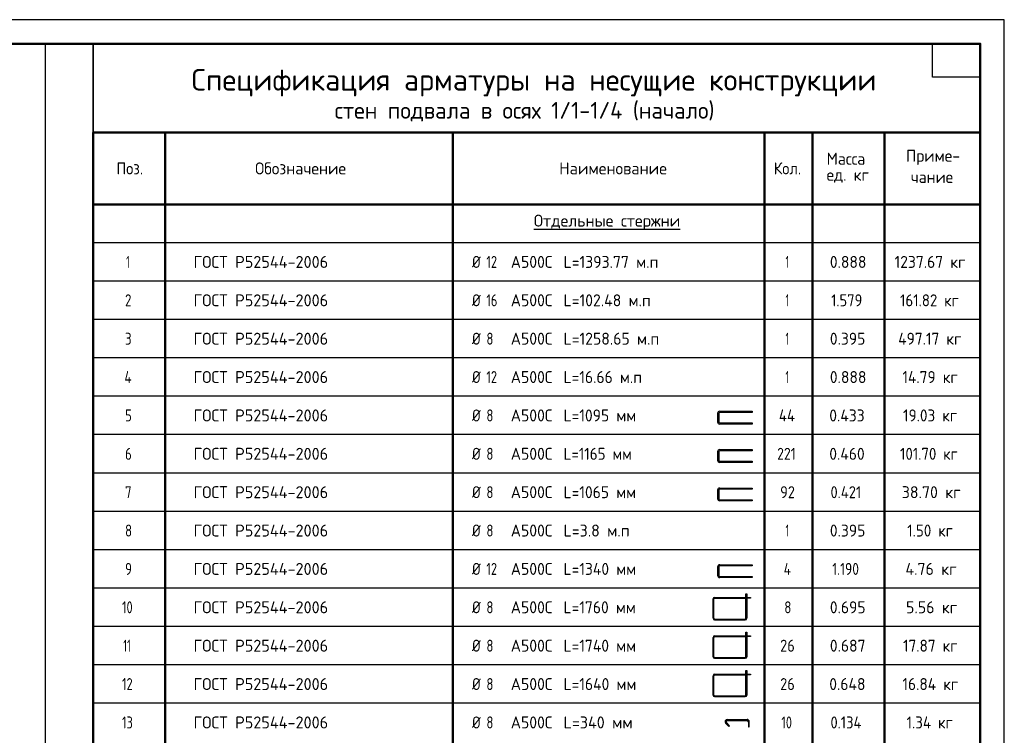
# Model space of a CAD drawing. Header units: millimetres. Extents: x 0 to 42000, y 0 to 29700.
# Tile 12 of 12: x 21466 to 42000, y 14782 to 29700. Entities that reach past the tile are written whole.
import ezdxf

# ---------------------------------------------------------------- set-up
doc = ezdxf.new("R2010")
doc.units = ezdxf.units.MM
doc.layers.add('Standard', color=7, linetype='Continuous', lineweight=25)
doc.styles.add('ISOCPEUR', font='txt')

msp = doc.modelspace()

# ---------------------------------------------------------------- linework, layer by layer
at = {"layer": 'Standard', "color": 7, "linetype": 'Continuous', "lineweight": 35, "transparency": 33554687}
for p, q in [((41500, 27600), (41500, 20500)), ((41500, 27200), (41500, 20100))]:
    msp.add_line(p, q, dxfattribs=at)
at = {"layer": 'Standard', "color": 7, "linetype": 'Continuous', "lineweight": 50, "transparency": 33554687}
for p, q in [((41500, 27350), (23000, 27350)), ((23000, 27350), (23000, 25850)), ((24500, 27350), (24500, 25850)), ((30500, 27350), (30500, 25850)), ((37000, 27350), (37000, 25850)), ((38000, 27350), (38000, 25850)), ((39500, 27350), (39500, 25850)), ((41500, 27350), (41500, 25850)), ((41500, 27100), (41500, 23200)), ((41500, 25850), (23000, 25850)), ((23000, 25850), (23000, 7450)), ((24500, 25850), (24500, 7450)), ((30500, 25850), (30500, 7450)), ((37000, 25850), (37000, 7450)), ((38000, 25850), (38000, 7450)), ((39500, 25850), (39500, 7450)), ((41500, 25850), (41500, 7450))]:
    msp.add_line(p, q, dxfattribs=at)
at = {"layer": 'Standard', "color": 7, "linetype": 'Continuous', "lineweight": -3, "transparency": 33554687}
for p, q in [((41500, 25050), (23000, 25050)), ((41500, 24250), (23000, 24250)), ((41500, 23450), (23000, 23450)), ((41500, 22650), (23000, 22650)), ((41500, 21850), (23000, 21850)), ((36022, 21493), (36022, 21314)), ((36046, 21493), (36046, 21314)), ((41500, 21050), (23000, 21050)), ((36022, 20693), (36022, 20514)), ((36046, 20693), (36046, 20514)), ((41500, 20250), (23000, 20250)), ((36022, 19893), (36022, 19714)), ((36046, 19893), (36046, 19714)), ((41500, 19450), (23000, 19450)), ((41500, 18650), (23000, 18650)), ((36022, 18293), (36022, 18114)), ((36046, 18293), (36046, 18114)), ((41500, 17850), (23000, 17850)), ((35926, 17221), (35926, 17624)), ((35944, 17221), (35944, 17624)), ((35959, 17657), (36612, 17657)), ((35959, 17639), (36612, 17639)), ((41500, 17050), (23000, 17050)), ((35959, 17206), (36597, 17206)), ((35959, 17188), (36597, 17188)), ((35959, 16857), (36612, 16857)), ((35959, 16839), (36612, 16839)), ((35926, 16421), (35926, 16824)), ((35944, 16421), (35944, 16824)), ((41500, 16250), (23000, 16250)), ((35959, 16406), (36597, 16406)), ((35959, 16388), (36597, 16388)), ((35926, 15621), (35926, 16024)), ((35944, 15621), (35944, 16024)), ((35959, 16057), (36612, 16057)), ((35959, 16039), (36612, 16039)), ((35959, 15606), (36597, 15606)), ((41500, 15450), (23000, 15450)), ((35959, 15588), (36597, 15588)), ((36221, 15111), (36636, 15111)), ((36221, 15091), (36637, 15091))]:
    msp.add_line(p, q, dxfattribs=at)
at = {"layer": 'Standard', "color": 7, "linetype": 'Continuous', "lineweight": 25, "transparency": 33554687}
for points in [[(0, 0), (42000, 0), (42000, 29700), (0, 29700), (0, 0)], [(41500, 29200), (41500, 28500), (40500, 28500), (40500, 29200), (41500, 29200)]]:
    msp.add_lwpolyline(points, close=True, dxfattribs=at)
at = {"layer": 'Standard', "color": 7, "linetype": 'Continuous', "lineweight": 50, "transparency": 33554687}
msp.add_lwpolyline([(2000, 29200), (41500, 29200), (41500, 500), (2000, 500), (2000, 29200)], close=True, dxfattribs=at)
at = {"layer": 'Standard', "color": 7, "linetype": 'Continuous', "lineweight": 35, "transparency": 33554687}
msp.add_lwpolyline([(23000, 29200), (2000, 29200), (2000, 500), (23000, 500), (23000, 29200)], dxfattribs=at)
at = {"layer": 'Standard', "color": 7, "linetype": 'Continuous', "lineweight": 25, "transparency": 33554687}
msp.add_lwpolyline([(41500, 29200), (22000, 29200), (22000, 6000), (41500, 6000), (41500, 29200)], dxfattribs=at)
at = {"layer": 'Standard', "color": 7, "linetype": 'Continuous', "lineweight": -3, "transparency": 33554687}
for points in [[(36066, 21537), (36740, 21537), (36740, 21513), (36066, 21513)], [(36066, 21294), (36744, 21294), (36744, 21270), (36066, 21270)], [(36066, 20737), (36740, 20737), (36740, 20713), (36066, 20713)], [(36066, 20494), (36744, 20494), (36744, 20470), (36066, 20470)], [(36066, 19937), (36740, 19937), (36740, 19913), (36066, 19913)], [(36066, 19694), (36744, 19694), (36744, 19670), (36066, 19670)], [(36066, 18337), (36740, 18337), (36740, 18313), (36066, 18313)], [(36066, 18094), (36744, 18094), (36744, 18070), (36066, 18070)], [(36612, 17221), (36612, 17732), (36630, 17732), (36630, 17221)], [(36630, 17657), (36705, 17657), (36705, 17639), (36630, 17639)], [(36612, 16421), (36612, 16932), (36630, 16932), (36630, 16421)], [(36630, 16857), (36705, 16857), (36705, 16839), (36630, 16839)], [(36612, 15621), (36612, 16132), (36630, 16132), (36630, 15621)], [(36630, 16057), (36705, 16057), (36705, 16039), (36630, 16039)], [(36189, 15035), (36256, 14968), (36270, 14982), (36203, 15049)], [(36662, 15066), (36662, 14960), (36681, 14960), (36681, 15067)]]:
    msp.add_lwpolyline(points, dxfattribs=at)
for centre, radius, start, end in [((36066, 21493), 44, 90, 180), ((36066, 21493), 20, 90, 180), ((36066, 21314), 44, 180, 270), ((36066, 21314), 20, 180, 270), ((36066, 20693), 44, 90, 180), ((36066, 20693), 20, 90, 180), ((36066, 20514), 44, 180, 270), ((36066, 20514), 20, 180, 270), ((36066, 19893), 44, 90, 180), ((36066, 19714), 44, 180, 270), ((36066, 19893), 20, 90, 180), ((36066, 19714), 20, 180, 270), ((36066, 18293), 44, 90, 180), ((36066, 18293), 20, 90, 180), ((36066, 18114), 44, 180, 270), ((36066, 18114), 20, 180, 270), ((35959, 17624), 33, 90, 180), ((35959, 17624), 15, 90, 180), ((35959, 17221), 33, 180, 270), ((35959, 17221), 15, 180, 270), ((36597, 17221), 15, 270, 0), ((36597, 17221), 33, 270, 0), ((35959, 16824), 33, 90, 180), ((35959, 16824), 15, 90, 180), ((35959, 16421), 33, 180, 270), ((35959, 16421), 15, 180, 270), ((36597, 16421), 15, 270, 0), ((36597, 16421), 33, 270, 0), ((35959, 16024), 33, 90, 180), ((35959, 16024), 15, 90, 180), ((35959, 15621), 33, 180, 270), ((35959, 15621), 15, 180, 270), ((36597, 15621), 15, 270, 0), ((36597, 15621), 33, 270, 0), ((36221, 15067), 44.5, 90, 225), ((36221, 15066), 25, 90, 225), ((36636, 15067), 44.5, 0, 90), ((36637, 15066), 25, 0, 90)]:
    msp.add_arc(centre, radius, start, end, dxfattribs=at)

# ---------------------------------------------------------------- texts
at = {"layer": 'Standard', "color": 7, "linetype": 'Continuous', "lineweight": 50, "transparency": 33554687, "attachment_point": 7, "style": 'ISOCPEUR'}
for s, insert, char_height, width in [('\\W0.99;Спецификация арматуры на несущие конструкции', (25050, 28100), 450, 14615.97), ('\\W0.97;стен подвала в осях 1/1-1/4 (начало)', (28035, 27580), 350, 8565.39)]:
    msp.add_mtext(s, dxfattribs=dict(at, insert=insert, char_height=char_height, width=width))
at = {"layer": 'Standard', "color": 7, "linetype": 'Continuous', "lineweight": 25, "transparency": 33554687, "char_height": 250, "attachment_point": 7, "style": 'ISOCPEUR'}
for s, insert, width in [('\\W0.95;Масса', (38294, 26677), 1043.43), ('\\W0.96;Приме-', (39950, 26671), 1218.74), ('\\W0.92;Поз.', (23484, 26475), 727.49), ('\\W0.97;Обозначение', (26376, 26475), 2082.85), ('\\W0.98;Наименование', (32717, 26475), 2320.66), ('\\W0.93;Кол.', (37191, 26475), 740.2), ('\\W0.95;ед. кг', (38294, 26302), 1042.91), ('\\W0.95;чание', (40050, 26296), 1017.69), ('\\W0.98;{\\LОтдельные стержни}', (32188, 25318), 3246.34), ('\\W0.56;1', (23687, 24525), 194.45), ('\\W0.98;ГОСТ Р52544-2006', (25090, 24525), 3020.99), ('\\W0.83;Ø', (30900, 24525), 354.17), ('\\W0.75;12', (31199, 24525), 393.57), ('\\W0.95;А500С', (31707, 24525), 1042.91), ('\\W0.95;L=1393.77 м.п', (32808, 24525), 2142.69), ('\\W0.56;1', (37438, 24525), 194.43), ('\\W0.94;0.888', (38362, 24525), 891.69), ('\\W0.94;1237.67 кг', (39712, 24525), 1691.44), ('\\W0.78;2', (23663, 23725), 271.99), ('\\W0.98;ГОСТ Р52544-2006', (25090, 23725), 3020.99), ('\\W0.83;Ø', (30900, 23725), 354.17), ('\\W0.75;16', (31199, 23725), 393.57), ('\\W0.95;А500С', (31707, 23725), 1042.91), ('\\W0.95;L=102.48 м.п', (32808, 23725), 1992.44), ('\\W0.56;1', (37438, 23725), 194.43), ('\\W0.88;1.579', (38388, 23725), 834.26), ('\\W0.90;161.82 кг', (39825, 23725), 1461.7), ('\\W0.78;3', (23663, 22925), 271.99), ('\\W0.98;ГОСТ Р52544-2006', (25090, 22925), 3020.99), ('\\W0.83;Ø', (30900, 22925), 354.17), ('\\W0.78;8', (31199, 22925), 272.01), ('\\W0.95;А500С', (31707, 22925), 1042.91), ('\\W0.95;L=1258.65 м.п', (32808, 22925), 2142.69), ('\\W0.56;1', (37438, 22925), 194.43), ('\\W0.94;0.395', (38362, 22925), 891.69), ('\\W0.93;497.17 кг', (39788, 22925), 1540.9), ('\\W0.83;Ø', (30900, 22125), 354.17), ('\\W0.80;4', (23650, 22125), 299.86), ('\\W0.98;ГОСТ Р52544-2006', (25090, 22125), 3020.99), ('\\W0.75;12', (31199, 22125), 393.57), ('\\W0.95;А500С', (31707, 22125), 1042.91), ('\\W0.94;L=16.66 м.п', (32808, 22125), 1791.81), ('\\W0.56;1', (37438, 22125), 194.43), ('\\W0.94;0.888', (38362, 22125), 891.69), ('\\W0.93;14.79 кг', (39875, 22125), 1364.98), ('\\W0.78;5', (23663, 21325), 271.99), ('\\W0.98;ГОСТ Р52544-2006', (25090, 21325), 3020.99), ('\\W0.83;Ø', (30900, 21325), 354.17), ('\\W0.78;8', (31199, 21325), 272.01), ('\\W0.95;А500С', (31707, 21325), 1042.91), ('\\W0.94;L=1095 мм', (32808, 21325), 1666.53), ('\\W0.89;44', (37300, 21325), 510.87), ('\\W0.94;0.433', (38350, 21325), 916.95), ('\\W0.92;19.03 кг', (39888, 21325), 1339.75), ('\\W0.78;6', (23663, 20525), 271.99), ('\\W0.98;ГОСТ Р52544-2006', (25090, 20525), 3020.99), ('\\W0.83;Ø', (30900, 20525), 354.17), ('\\W0.78;8', (31199, 20525), 272.01), ('\\W0.95;А500С', (31707, 20525), 1042.91), ('\\W0.91;L=1165 мм', (32808, 20525), 1612.89), ('\\W0.83;221', (37262, 20525), 577.93), ('\\W0.94;0.460', (38350, 20525), 916.95), ('\\W0.90;101.70 кг', (39825, 20525), 1461.7), ('\\W0.78;7', (23663, 19725), 271.99), ('\\W0.98;ГОСТ Р52544-2006', (25090, 19725), 3020.99), ('\\W0.83;Ø', (30900, 19725), 354.17), ('\\W0.78;8', (31199, 19725), 272.01), ('\\W0.95;А500С', (31707, 19725), 1042.91), ('\\W0.94;L=1065 мм', (32808, 19725), 1666.53), ('\\W0.87;92', (37325, 19725), 459.01), ('\\W0.88;0.421', (38375, 19725), 859.76), ('\\W0.96;38.70 кг', (39862, 19725), 1394.32), ('\\W0.78;8', (23663, 18925), 271.99), ('\\W0.98;ГОСТ Р52544-2006', (25090, 18925), 3020.99), ('\\W0.83;Ø', (30900, 18925), 354.17), ('\\W0.78;8', (31199, 18925), 272.01), ('\\W0.95;А500С', (31707, 18925), 1042.91), ('\\W0.96;L=3.8 м.п', (32808, 18925), 1494.6), ('\\W0.56;1', (37438, 18925), 194.43), ('\\W0.94;0.395', (38362, 18925), 891.69), ('\\W0.91;1.50 кг', (39975, 18925), 1163.46), ('\\W0.78;9', (23663, 18125), 271.99), ('\\W0.98;ГОСТ Р52544-2006', (25090, 18125), 3020.99), ('\\W0.83;Ø', (30900, 18125), 354.17), ('\\W0.75;12', (31199, 18125), 393.57), ('\\W0.95;А500С', (31707, 18125), 1042.91), ('\\W0.94;L=1340 мм', (32808, 18125), 1691.7), ('\\W0.80;4', (37400, 18125), 299.85), ('\\W0.82;1.190', (38412, 18125), 776.84), ('\\W0.96;4.76 кг', (39938, 18125), 1243.91), ('\\W0.75;10', (23600, 17325), 393.57), ('\\W0.98;ГОСТ Р52544-2006', (25090, 17325), 3020.99), ('\\W0.83;Ø', (30900, 17325), 354.17), ('\\W0.78;8', (31199, 17325), 272.01), ('\\W0.95;А500С', (31707, 17325), 1042.91), ('\\W0.94;L=1760 мм', (32808, 17325), 1666.53), ('\\W0.78;8', (37412, 17325), 272.01), ('\\W0.94;0.695', (38362, 17325), 891.69), ('\\W0.96;5.56 кг', (39950, 17325), 1218.74), ('\\W0.63;11', (23625, 16525), 328.13), ('\\W0.98;ГОСТ Р52544-2006', (25090, 16525), 3020.99), ('\\W0.83;Ø', (30900, 16525), 354.17), ('\\W0.78;8', (31199, 16525), 272.01), ('\\W0.95;А500С', (31707, 16525), 1042.91), ('\\W0.94;L=1740 мм', (32808, 16525), 1691.7), ('\\W0.87;26', (37325, 16525), 459.01), ('\\W0.94;0.687', (38362, 16525), 891.69), ('\\W0.92;17.87 кг', (39888, 16525), 1339.75), ('\\W0.75;12', (23600, 15725), 393.57), ('\\W0.98;ГОСТ Р52544-2006', (25090, 15725), 3020.99), ('\\W0.83;Ø', (30900, 15725), 354.17), ('\\W0.78;8', (31199, 15725), 272.01), ('\\W0.95;А500С', (31707, 15725), 1042.91), ('\\W0.94;L=1640 мм', (32808, 15725), 1691.7), ('\\W0.87;26', (37325, 15725), 459.01), ('\\W0.94;0.648', (38350, 15725), 916.95), ('\\W0.93;16.84 кг', (39875, 15725), 1364.98), ('\\W0.75;13', (23600, 14925), 393.57), ('\\W0.98;ГОСТ Р52544-2006', (25090, 14925), 3020.99), ('\\W0.83;Ø', (30900, 14925), 354.17), ('\\W0.78;8', (31199, 14925), 272.01), ('\\W0.95;А500С', (31707, 14925), 1042.91), ('\\W0.97;L=340 мм', (32808, 14925), 1569.98), ('\\W0.75;10', (37350, 14925), 393.56), ('\\W0.88;0.134', (38375, 14925), 859.76), ('\\W0.91;1.34 кг', (39962, 14925), 1188.75)]:
    msp.add_mtext(s, dxfattribs=dict(at, insert=insert, width=width))

doc.saveas('drawing.dxf')
